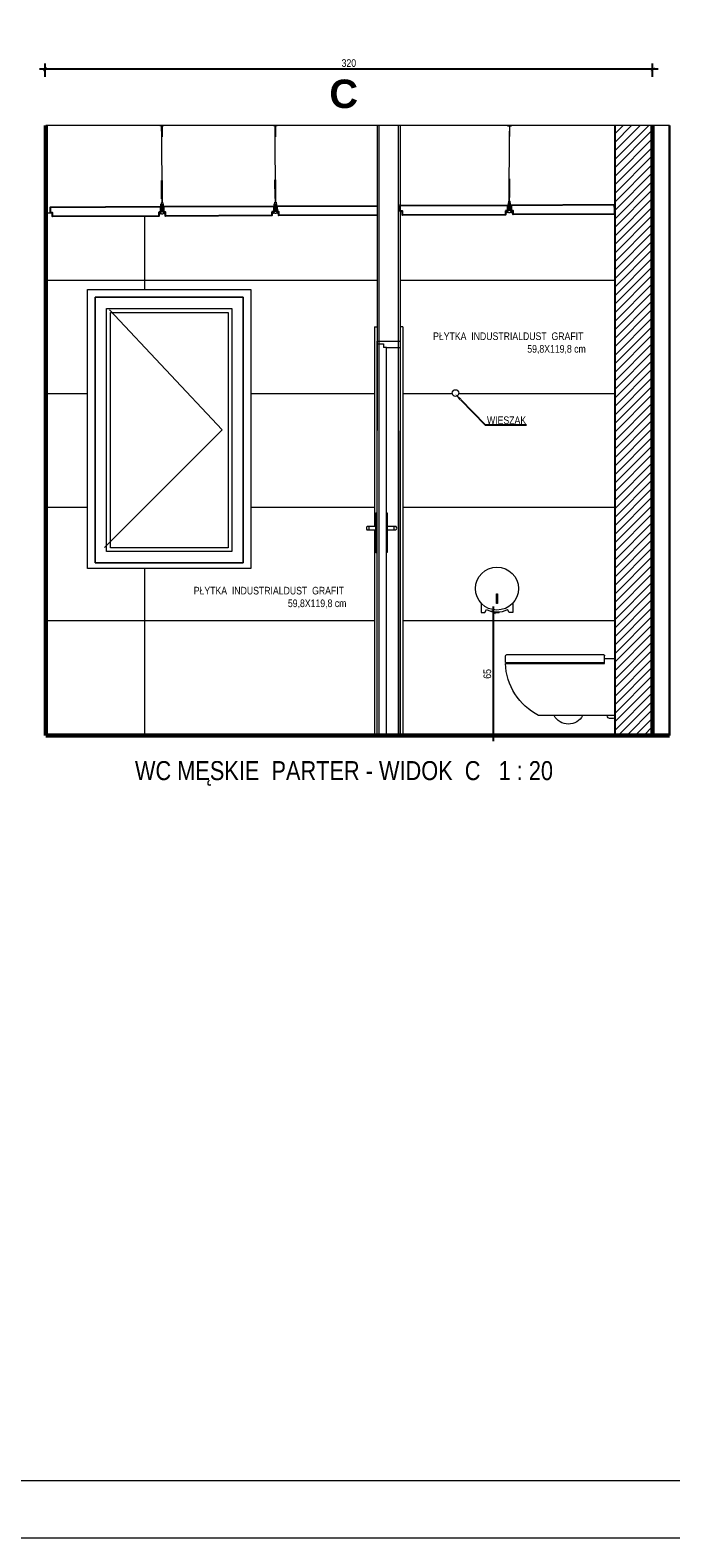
# Model space of a CAD drawing. Header units: millimetres. Extents: x -9038497 to 54128, y -10570064 to 59476.
# Tile 118 of 135: x 48675 to 49013, y 21463 to 22257. Entities that reach past the tile are written whole.
import ezdxf
from ezdxf import colors
from ezdxf.entities.mleader import LeaderData, LeaderLine
from ezdxf.math import Vec2, Vec3

# ---------------------------------------------------------------- set-up
doc = ezdxf.new("R2010")
doc.units = ezdxf.units.MM
doc.header["$LTSCALE"] = 0.8
doc.header["$PDMODE"] = 2
for name, color, linetype, lineweight in [('0 proj_drzwi', 4, 'Continuous', 0), ('0 proj_schody', 2, 'Continuous', 18), ('0 proj_widok widok widok', 7, 'Continuous', 0), ('0 proj_wyposażenie sanitarne', 40, 'Continuous', 18), ('0 proj_ściany konstrukcyjne', 1, 'Continuous', 30), ('0 proj_ściany ytong - g.k.', 11, 'Continuous', 25), ('SCIANY', 1, 'Continuous', 30), ('sciany - mur', 1, 'Continuous', 30), ('tynk', 252, 'Continuous', 5), ('wieszaki suf.p.', 253, 'Continuous', 5)]:
    doc.layers.add(name, color=color, linetype=linetype, lineweight=lineweight)
doc.layers.add('strop podw.', color=3, linetype='Continuous')
doc.styles.get("Standard").update_dxf_attribs({"font": 'g12f13.shx', "width": 0.8, "height": 10})
doc.styles.add('WYMIAR-20', font='ARIALN.TTF', dxfattribs={"height": 4})
doc.styles.add('WYMIAR-50', font='ARIALN.TTF', dxfattribs={"height": 10})
doc.dimstyles.new('SKALA-20', dxfattribs={"dimscale": 2, "dimtxt": 2, "dimasz": 1, "dimexe": 1.5, "dimexo": 1.5, "dimgap": 0.6, "dimtad": 1, "dimdec": 1, "dimrnd": 0.5, "dimdsep": 46, "dimtxsty": 'WYMIAR-20', "dimblk": 'ARCHTICK', "dimcen": 1.2, "dimdle": 1.5, "dimclrd": 256, "dimclre": 256, "dimclrt": 256, "dimadec": 0, "dimazin": 0, "dimtfac": 0.5, "dimtdec": 1, "dimtix": 1, "dimtmove": 2, "dimatfit": 3, "dimfxl": 2, "dimfxlon": 1, "dimtolj": 1, "dimarcsym": 0})

# ---------------------------------------------------------------- blocks, each defined once
blk = doc.blocks.new('wc 4you bok')
at = {"layer": '0 proj_wyposażenie sanitarne'}
for p, q in [((-4959.02, 3403), (-4959.02, 3433.02)), ((-4953.75, 3433.02), (-4959.02, 3433.02)), ((-4953.75, 3430.51), (-4953.75, 3434.54)), ((-4953.25, 3435.02), (-4902.05, 3435.02)), ((-4901.45, 3431.02), (-4953.75, 3431.02)), ((-4901.46, 3430.51), (-4953.75, 3430.51)), ((-4902.09, 3431.02), (-4902.09, 3430.51)), ((-4959.02, 3403), (-4918.97, 3403)), ((-4959.02, 3403), (-4959.02, 3402.2)), ((-4958.22, 3401.4), (-4957.02, 3401.4)), ((-4958.02, 3403), (-4958.02, 3403))]:
    blk.add_line(p, q, dxfattribs=at)
for centre, radius, start, end in [((-4953.25, 3434.52), 0.5, 90, 180), ((-4902.05, 3434.52), 0.5, 0, 90), ((-4933.81, 3431.77), 32.37, 358.67478, 4.88007), ((-4933.81, 3431.77), 32.37, 297.28841, 357.7726), ((-4958.22, 3402.2), 0.801, 180, 270), ((-4956.71, 3403.06), 1.69, 259.49898, 357.82064), ((-4934.64, 3407.02), 8.52, 208.13983, 331.86017)]:
    blk.add_arc(centre, radius, start, end, dxfattribs=at)
blk = doc.blocks.new('A$C604A1FD6')
at = {"color": 0, "ltscale": 60}
for p, q in [((0, 5), (0, 2)), ((1, 5), (1, 2)), ((60, 5), (60, 2))]:
    blk.add_line(p, q, dxfattribs=at)
blk.add_lwpolyline([(58, 2), (58, 0), (2, 0), (2, 2), (1, 2), (1, 5), (59, 5), (59, 2)], close=True, dxfattribs=at)
blk = doc.blocks.new('klam lewa')
at = {"layer": '0 proj_drzwi'}
for p, q in [((-8431.22, 26524.91), (-8431.22, 26545.92)), ((-8431.22, 26545.92), (-8430.72, 26545.91)), ((-8431.22, 26538.82), (-8435.8, 26538.82)), ((-8431.22, 26536.91), (-8435.8, 26536.91)), ((-8434.72, 26536.91), (-8434.72, 26538.82)), ((-8430.72, 26524.91), (-8431.22, 26524.91))]:
    blk.add_line(p, q, dxfattribs=at)
blk.add_arc((-8434.92, 26537.86), 1.3, 132.64753, 226.98908, dxfattribs=at)
blk = doc.blocks.new('klam prawa')
at = {"layer": '0 proj_drzwi'}
for p, q in [((-8425.72, 26545.91), (-8425.22, 26545.91)), ((-8425.22, 26545.91), (-8425.22, 26524.92)), ((-8425.22, 26538.82), (-8420.64, 26538.82)), ((-8425.22, 26536.92), (-8420.62, 26536.92)), ((-8421.72, 26538.82), (-8421.72, 26536.92)), ((-8425.22, 26524.92), (-8425.72, 26524.92))]:
    blk.add_line(p, q, dxfattribs=at)
blk.add_arc((-8421.52, 26537.86), 1.3, 313.01092, 47.35247, dxfattribs=at)
blk = doc.blocks.new('poj na papier toal. fr')
at = {"layer": '0 proj_wyposażenie sanitarne', "lineweight": 0}
for p, q in [((-2497.51, 1857.9), (-2497.51, 1852.99)), ((-2497.51, 1852.99), (-2495.6, 1852.99)), ((-2495.6, 1852.99), (-2494.78, 1854.58)), ((-2482.76, 1852.99), (-2483.57, 1854.58)), ((-2480.84, 1852.99), (-2482.76, 1852.99)), ((-2480.84, 1857.9), (-2480.84, 1852.99))]:
    blk.add_line(p, q, dxfattribs=at)
blk.add_lwpolyline([(-2489.44, 1862.74), (-2488.88, 1862.74), (-2488.88, 1857.64), (-2489.44, 1857.64)], close=True, dxfattribs=at)
blk.add_circle((-2489.18, 1865.53), 11.3, dxfattribs=at)
blk.add_arc((-2489.18, 1865.53), 12.3, 242.88083, 297.11917, dxfattribs=at)
blk = doc.blocks.new('_ArchTick')
at = {"color": 0, "linetype": 'ByBlock', "const_width": 0.15}
blk.add_lwpolyline([(-0.5, -0.5), (0.5, 0.5)], dxfattribs=at)
blk = doc.blocks.new('*D2488')
at = {"layer": '0 proj_widok widok widok', "lineweight": -2, "transparency": 16777216}
for p, q in [((48682.88, 22232.39), (48682.88, 22239.39)), ((49002.88, 22232.39), (49002.88, 22239.39)), ((49005.88, 22236.39), (48679.88, 22236.39))]:
    blk.add_line(p, q, dxfattribs=at)
at = {"layer": 'Defpoints', "color": 0, "lineweight": 0, "transparency": 16777216}
for p in [(48682.88, 22236.39), (48682.88, 22206.98), (49002.88, 22206.98)]:
    blk.add_point(p, dxfattribs=at)
at = {"layer": '0 proj_widok widok widok', "lineweight": -2, "transparency": 16777216, "xscale": 2, "yscale": 2, "zscale": 2, "rotation": 180}
blk.add_blockref('_ArchTick', (48682.88, 22236.39), dxfattribs=at)
at = {"layer": '0 proj_widok widok widok', "lineweight": -2, "transparency": 16777216, "xscale": 2, "yscale": 2, "zscale": 2}
blk.add_blockref('_ArchTick', (49002.88, 22236.39), dxfattribs=at)
at = {"layer": '0 proj_widok widok widok', "lineweight": 0, "transparency": 16777216, "insert": (48842.88, 22239.64), "char_height": 4, "attachment_point": 5, "style": 'WYMIAR-20'}
blk.add_mtext('\\A1;320', dxfattribs=at)
blk = doc.blocks.new('*D2425')
at = {"layer": '0 proj_widok widok widok', "lineweight": -2, "transparency": 16777216}
for p, q in [((48919.08, 21882.39), (48919.08, 21953.37)), ((48919.08, 21950.37), (48922.08, 21950.37)), ((48919.08, 21885.39), (48922.08, 21885.39))]:
    blk.add_line(p, q, dxfattribs=at)
at = {"layer": 'Defpoints', "color": 0, "lineweight": 0, "transparency": 16777216}
for p in [(48918.62, 21950.37), (48919.08, 21950.37), (48917, 21885.39)]:
    blk.add_point(p, dxfattribs=at)
at = {"layer": '0 proj_widok widok widok', "lineweight": -2, "transparency": 16777216, "xscale": 2, "yscale": 2, "zscale": 2}
for p, rotation in [((48919.08, 21950.37), 90), ((48919.08, 21885.39), 270)]:
    blk.add_blockref('_ArchTick', p, dxfattribs=dict(at, rotation=rotation))
at = {"layer": '0 proj_widok widok widok', "lineweight": 0, "transparency": 16777216, "insert": (48915.84, 21917.88), "char_height": 4, "attachment_point": 5, "rotation": 90, "style": 'WYMIAR-20'}
blk.add_mtext('\\A1;65', dxfattribs=at)

msp = doc.modelspace()

# ---------------------------------------------------------------- hatches: boundary and pattern name
at = {"layer": '0 proj_widok widok widok', "lineweight": 0, "true_color": 0x636466, "transparency": 33554687}
h = msp.add_hatch(dxfattribs=at)
h.set_pattern_fill('ANSI31', color=251)
h.set_pattern_definition([(45, (-101099.7563, 24433.835), (-2.24506403, 2.24506403), [])])
h.paths.add_polyline_path([(49002.91, 22206.83), (48982.91, 22206.83), (48982.91, 21897.43), (48982.91, 21895.93), (48982.91, 21895.13), (48982.91, 21885.43), (49002.91, 21885.43)])

# ---------------------------------------------------------------- linework, layer by layer
at = {"color": 1, "lineweight": 0, "ltscale": 40}
msp.add_line((49011.81, 22206.83), (48683.27, 22206.83), dxfattribs=at)
at = {"color": 0, "ltscale": 60}
for p, q in [((48744.53, 22164.08), (48744.52, 22161.08)), ((48744.72, 22164.08), (48744.73, 22161.08)), ((48804.03, 22164.31), (48804.04, 22161.31)), ((48804.26, 22164.31), (48804.25, 22161.31)), ((48805.03, 22164.32), (48805.04, 22161.32)), ((48926.63, 22164.84), (48926.62, 22161.84)), ((48927.38, 22164.81), (48927.4, 22161.81)), ((48927.4, 22164.84), (48927.41, 22161.84)), ((48928.4, 22164.84), (48928.41, 22161.84))]:
    msp.add_line(p, q, dxfattribs=at)
at = {"lineweight": 0, "ltscale": 40}
for points in [[(48791.26, 21973.37), (48705.26, 21973.37), (48705.26, 22120.37), (48791.26, 22120.37)], [(48709.26, 21976.37), (48787.26, 21976.37), (48787.26, 22116.32), (48709.26, 22116.32)], [(48787.26, 21976.37), (48709.26, 21976.37), (48709.26, 22116.32), (48787.26, 22116.32)], [(48781.26, 21982.37), (48715.26, 21982.37), (48715.26, 22110.32), (48781.26, 22110.32)]]:
    msp.add_lwpolyline(points, close=True, dxfattribs=at)
at = {"color": 253, "lineweight": 0, "ltscale": 40}
msp.add_lwpolyline([(48716.81, 22109.61), (48776.22, 22046.38), (48714.15, 21984.41)], dxfattribs=at)
msp.add_lwpolyline([(48779.26, 21984.37), (48717.26, 21984.37), (48717.26, 22108.32), (48779.26, 22108.32)], close=True, dxfattribs=at)
at = {"layer": '0 proj_drzwi', "lineweight": 0}
for p, q in [((48856.36, 22100.75), (48856.36, 21995.58)), ((48856.36, 22100.75), (48857.81, 22100.75)), ((48871.32, 22100.7), (48869.87, 22100.7)), ((48871.32, 22100.7), (48871.32, 21885.43)), ((48857.64, 22091.83), (48861.14, 22091.83)), ((48857.64, 22091.83), (48857.64, 22081.28)), ((48857.66, 22093.19), (48857.66, 22091.73)), ((48857.66, 22093.19), (48869.87, 22093.19)), ((48861.14, 22091.83), (48861.14, 22089.83)), ((48862.64, 22089.83), (48861.14, 22089.83)), ((48862.62, 22089.83), (48869.87, 22089.83))]:
    msp.add_line(p, q, dxfattribs=at)
at = {"layer": '0 proj_drzwi'}
for p, q in [((48869.87, 22100.7), (48869.87, 21885.43)), ((48862.64, 21885.43), (48862.64, 22089.83)), ((48857.63, 22081.05), (48857.63, 21885.43)), ((48856.36, 21993.67), (48856.36, 21885.43))]:
    msp.add_line(p, q, dxfattribs=at)
at = {"layer": '0 proj_schody', "lineweight": 0}
msp.add_circle((48899.03, 22065.84), 1.74, dxfattribs=at)
at = {"layer": '0 proj_widok widok widok', "lineweight": 0}
for p, q in [((48683.5, 22160.68), (48683.5, 22164.43)), ((48686.7, 22160.68), (48683.5, 22160.68)), ((48869.86, 22161.37), (48869.86, 22165.38)), ((48870.92, 22161.37), (48869.86, 22161.37)), ((48735.25, 22159.12), (48735.25, 22120.37)), ((48683.27, 22125.35), (48857.76, 22125.35)), ((48869.85, 22125.35), (48982.84, 22125.35)), ((48683.27, 22065.55), (48705.32, 22065.55)), ((48791.26, 22065.55), (48856.32, 22065.55)), ((48869.81, 22065.55), (48869.87, 22065.55)), ((48871.32, 22065.55), (48897.32, 22065.55)), ((48900.74, 22065.55), (48982.88, 22065.55)), ((48683.27, 22005.75), (48705.32, 22005.75)), ((48791.26, 22005.75), (48856.32, 22005.75)), ((48871.32, 22005.75), (48982.92, 22005.75)), ((48735.25, 21973.31), (48735.25, 21885.51)), ((48683.27, 21945.95), (48856.32, 21945.95)), ((48871.32, 21945.95), (48982.96, 21945.95))]:
    msp.add_line(p, q, dxfattribs=at)
for points in [[(47439.58, 21462.77), (49539.58, 21462.77), (49539.58, 22936.77), (47439.58, 22936.77)], [(47439.58, 21462.77), (49539.58, 21462.77), (49539.58, 22936.77), (47439.58, 22936.77)], [(47599.58, 22906.77), (49509.58, 22906.77), (49509.58, 21492.77), (47599.58, 21492.77)]]:
    msp.add_lwpolyline(points, close=True, dxfattribs=at)
at = {"layer": '0 proj_ściany konstrukcyjne', "lineweight": 60}
for p, q in [((48683.27, 21885.43), (48683.27, 22206.83)), ((49002.91, 21885.43), (49002.91, 22206.83)), ((49011.81, 21885.43), (48683.27, 21885.43))]:
    msp.add_line(p, q, dxfattribs=at)
at = {"layer": '0 proj_ściany ytong - g.k.', "lineweight": 25}
for p, q in [((48982.91, 22206.83), (48982.91, 21897.43)), ((48982.91, 21897.43), (48982.91, 21885.43))]:
    msp.add_line(p, q, dxfattribs=at)
at = {"layer": 'SCIANY', "ltscale": 40}
msp.add_line((49011.81, 22206.83), (49011.81, 21885.43), dxfattribs=at)
at = {"layer": 'sciany - mur', "lineweight": 0, "ltscale": 40}
for p, q in [((48858.8, 21885.37), (48858.8, 22206.83)), ((48868.78, 22206.83), (48868.78, 21885.43))]:
    msp.add_line(p, q, dxfattribs=at)
at = {"layer": 'strop podw.', "ltscale": 60}
for points in [[(48742.73, 22161.07), (48742.74, 22159.07), (48686.74, 22158.84), (48686.73, 22160.84), (48685.73, 22160.83), (48685.72, 22163.83), (48743.72, 22164.07), (48743.73, 22161.07)], [(48925.4, 22161.8), (48925.41, 22159.8), (48871.18, 22159.57), (48871.18, 22161.57), (48869.86, 22161.57), (48869.84, 22164.57), (48926.38, 22164.81), (48926.4, 22161.81)], [(48982.75, 22162.08), (48982.76, 22160.08), (48929.42, 22159.84), (48929.41, 22161.84), (48928.41, 22161.84), (48928.4, 22164.84), (48982.73, 22165.08), (48982.74, 22162.08)]]:
    msp.add_lwpolyline(points, close=True, dxfattribs=at)
msp.add_lwpolyline([(48857.83, 22159.54), (48806.05, 22159.32), (48806.04, 22161.32), (48805.04, 22161.32), (48805.03, 22164.32), (48857.83, 22164.54)], dxfattribs=at)
at = {"layer": 'tynk', "lineweight": 0, "ltscale": 40}
for p, q in [((48857.85, 22206.67), (48857.67, 21885.43)), ((48869.89, 22206.74), (48869.71, 21885.43))]:
    msp.add_line(p, q, dxfattribs=at)
at = {"layer": 'wieszaki suf.p.'}
for p, q in [((48928.54, 22206.81), (48926.54, 22206.82)), ((48926.54, 22206.82), (48926.54, 22206.62)), ((48928.54, 22206.61), (48928.54, 22206.81)), ((48744.51, 22166.23), (48744.38, 22205.35)), ((48804.24, 22166.46), (48804.11, 22205.58)), ((48926.54, 22206.62), (48927.44, 22206.61)), ((48927.44, 22206.71), (48927.42, 22200.91)), ((48927.42, 22166.99), (48927.55, 22202.48)), ((48927.62, 22200.91), (48927.64, 22206.71)), ((48927.64, 22206.61), (48928.54, 22206.61)), ((48744.49, 22174.22), (48744.51, 22166.23)), ((48804.21, 22174.46), (48804.24, 22166.46)), ((48927.45, 22174.98), (48927.42, 22166.99))]:
    msp.add_line(p, q, dxfattribs=at)
at = {"layer": 'wieszaki suf.p.', "linetype": 'Continuous'}
for p, q in [((48744.28, 22168.13), (48744.25, 22177.84)), ((48744.68, 22168.13), (48744.65, 22177.84)), ((48804.01, 22168.36), (48803.98, 22178.07)), ((48804.41, 22168.36), (48804.38, 22178.08)), ((48927.25, 22168.88), (48927.28, 22178.6)), ((48927.65, 22168.88), (48927.68, 22178.6))]:
    msp.add_line(p, q, dxfattribs=at)
at = {"layer": 'wieszaki suf.p.'}
for points in [[(48744.5, 22200.86), (48744.3, 22200.86), (48744.28, 22206.66), (48743.38, 22206.66), (48743.38, 22206.86), (48745.38, 22206.86), (48745.38, 22206.66), (48744.48, 22206.66)], [(48804.3, 22200.78), (48804.1, 22200.78), (48804.08, 22206.58), (48803.18, 22206.58), (48803.18, 22206.78), (48805.18, 22206.79), (48805.18, 22206.59), (48804.28, 22206.58)]]:
    msp.add_lwpolyline(points, close=True, dxfattribs=at)
for points in [[(48743.91, 22165.31), (48744.14, 22165.31), (48744.15, 22163.06, 0.309747), (48744.9, 22163.06), (48744.89, 22165.31), (48745.12, 22165.31), (48745.14, 22161.52, 0.050199), (48745.17, 22161.03, 0.462729), (48745.47, 22160.96), (48745.82, 22161.27, -0.591447), (48745.99, 22161.2), (48746, 22160.29, -0.336476), (48745.86, 22160.16), (48745.58, 22160.16), (48745.58, 22160.35), (48744.92, 22160.35), (48744.92, 22160.15), (48744.15, 22160.15), (48744.15, 22160.35), (48743.49, 22160.34), (48743.49, 22160.15), (48743.21, 22160.15, -0.336476), (48743.07, 22160.28), (48743.07, 22161.19, -0.591447), (48743.23, 22161.26), (48743.59, 22160.96, 0.462729), (48743.89, 22161.02, 0.050199), (48743.92, 22161.51)], [(48744.14, 22165.31), (48744.14, 22166.06, -0.440677), (48744.89, 22166.06), (48744.9, 22163.06, -0.309747), (48744.15, 22163.06)], [(48803.63, 22165.54), (48803.86, 22165.54), (48803.87, 22163.29, 0.309747), (48804.63, 22163.3), (48804.62, 22165.54), (48804.85, 22165.54), (48804.86, 22161.75, 0.050199), (48804.9, 22161.26, 0.462729), (48805.2, 22161.2), (48805.55, 22161.5, -0.591447), (48805.72, 22161.43), (48805.72, 22160.53, -0.336476), (48805.58, 22160.39), (48805.31, 22160.39), (48805.31, 22160.58), (48804.64, 22160.58), (48804.64, 22160.39), (48803.87, 22160.38), (48803.87, 22160.58), (48803.21, 22160.58), (48803.21, 22160.38), (48802.94, 22160.38, -0.336476), (48802.8, 22160.52), (48802.79, 22161.42, -0.591447), (48802.96, 22161.49), (48803.31, 22161.19, 0.462729), (48803.61, 22161.26, 0.050199), (48803.65, 22161.75)], [(48803.86, 22165.54), (48803.86, 22166.3, -0.440677), (48804.61, 22166.3), (48804.63, 22163.3, -0.309747), (48803.87, 22163.29)], [(48928.02, 22166.06), (48927.79, 22166.06), (48927.79, 22163.82, -0.309747), (48927.03, 22163.82), (48927.04, 22166.07), (48926.81, 22166.07), (48926.8, 22162.28, -0.050199), (48926.76, 22161.79, -0.462729), (48926.46, 22161.72), (48926.11, 22162.02, 0.591447), (48925.94, 22161.96), (48925.94, 22161.05, 0.336476), (48926.08, 22160.91), (48926.35, 22160.91), (48926.35, 22161.11), (48927.01, 22161.1), (48927.01, 22160.91), (48927.78, 22160.91), (48927.78, 22161.1), (48928.45, 22161.1), (48928.45, 22160.9), (48928.72, 22160.9, 0.336476), (48928.86, 22161.04), (48928.86, 22161.95, 0.591447), (48928.7, 22162.02), (48928.34, 22161.71, -0.462729), (48928.04, 22161.78, -0.050199), (48928.01, 22162.27)], [(48927.79, 22166.06), (48927.8, 22166.82, 0.440677), (48927.04, 22166.82), (48927.03, 22163.82, 0.309747), (48927.79, 22163.82)]]:
    msp.add_lwpolyline(points, format="xyb", close=True, dxfattribs=at)

# ---------------------------------------------------------------- block references
at = {"layer": '0 proj_widok widok widok'}
for name, p in [('klam lewa', (57288.34, -4543.24)), ('klam prawa', (57288.33, -4543.17))]:
    msp.add_blockref(name, p, dxfattribs=at)
at = {"layer": '0 proj_widok widok widok', "lineweight": 0}
msp.add_blockref('poj na papier toal. fr', (51410.1, 20097.27), dxfattribs=at)
at = {"layer": '0 proj_widok widok widok', "lineweight": 0, "xscale": -1}
msp.add_blockref('wc 4you bok', (44023.89, 18492.93), dxfattribs=at)
at = {"layer": 'strop podw.', "ltscale": 60, "rotation": 0.2370652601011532}
msp.add_blockref('A$C604A1FD6', (48744.32, 22159.08), dxfattribs=at)

# ---------------------------------------------------------------- texts
at = {"layer": '0 proj_widok widok widok', "lineweight": 0}
for s, width, gutter_width, insert, char_height, attachment_point, style in [('{\\fArial Unicode MS|b1|i0|c238|p34;C}', 21.4671, 50, (48832.6, 22230.97), 15, 1, 'WYMIAR-50'), ('PŁYTKA  INDUSTRIALDUST  GRAFIT  59,8X119,8 cm  ', 88.0267, 20, (48967.7, 22097.77), 4, 3, 'WYMIAR-20'), ('WIESZAK  ', 88.0267, 20, (48936.28, 22053.51), 4, 3, 'WYMIAR-20'), ('PŁYTKA  INDUSTRIALDUST  GRAFIT  59,8X119,8 cm  ', 88.0267, 20, (48841.6, 21963.75), 4, 3, 'WYMIAR-20'), ('WC MĘSKIE  PARTER - WIDOK  C   1 : 20 ', 251.6821, 50, (48950.43, 21871.94), 10, 3, 'WYMIAR-50')]:
    msp.add_mtext_dynamic_manual_height_columns(s, width=width, gutter_width=gutter_width, heights=[0], dxfattribs=dict(at, insert=insert, char_height=char_height, attachment_point=attachment_point, style=style))

# ---------------------------------------------------------------- dimensions: what is measured, and where the dimension line sits
dim = msp.add_linear_dim(base=(48682.88, 22236.39), p1=(49002.88, 22206.98), p2=(48682.88, 22206.98), dimstyle='SKALA-20', dxfattribs=at)
dim.commit()
dim.dimension.update_dxf_attribs({"geometry": '*D2488', "text_midpoint": (48842.88, 22239.64)})
dim = msp.add_linear_dim(base=(48919.08, 21950.37), p1=(48917, 21885.39), p2=(48918.62, 21950.37), angle=90, dimstyle='SKALA-20', dxfattribs=at)
dim.commit()
dim.dimension.update_dxf_attribs({"geometry": '*D2425', "text_midpoint": (48915.84, 21917.88)})

# ---------------------------------------------------------------- leaders
ml = msp.add_multileader_mtext('Standard', dxfattribs=at)
ml.set_content('', color=256)
ml.set_leader_properties()
ml.build(insert=Vec2(0, 0))
ml.multileader.update_dxf_attribs({"text_right_attachment_type": 6, "dogleg_length": 0.36})
ctx = ml.context
ctx.base_point, ctx.plane_origin = Vec3(48936.47, 22049.13), Vec3(48898.85, 22065.34)
ctx.right_attachment = 6
notes = []
notes.append((ctx, [(0, (1, 1, 0), (48914.68, 22049.13), (1, 0), 21.79, [(0, [(48898.85, 22065.34)], 0, [])])]))
ctx.mtext.insert, ctx.mtext.flow_direction = Vec3(48938.47, 22051.13), 5
for ctx, leaders in notes:
    for number, flags, end, landing, length, lines in leaders:
        leader = LeaderData()
        leader.index, (leader.has_last_leader_line, leader.has_dogleg_vector, leader.attachment_direction) = number, flags
        leader.last_leader_point, leader.dogleg_vector, leader.dogleg_length = Vec3(end), Vec3(landing), length
        for number, points, colour, breaks in lines:
            line = LeaderLine()
            line.index, line.vertices, line.color, line.breaks = number, Vec3.list(points), colors.encode_raw_color(colour), breaks
            leader.lines.append(line)
        ctx.leaders.append(leader)

doc.saveas('drawing.dxf')
